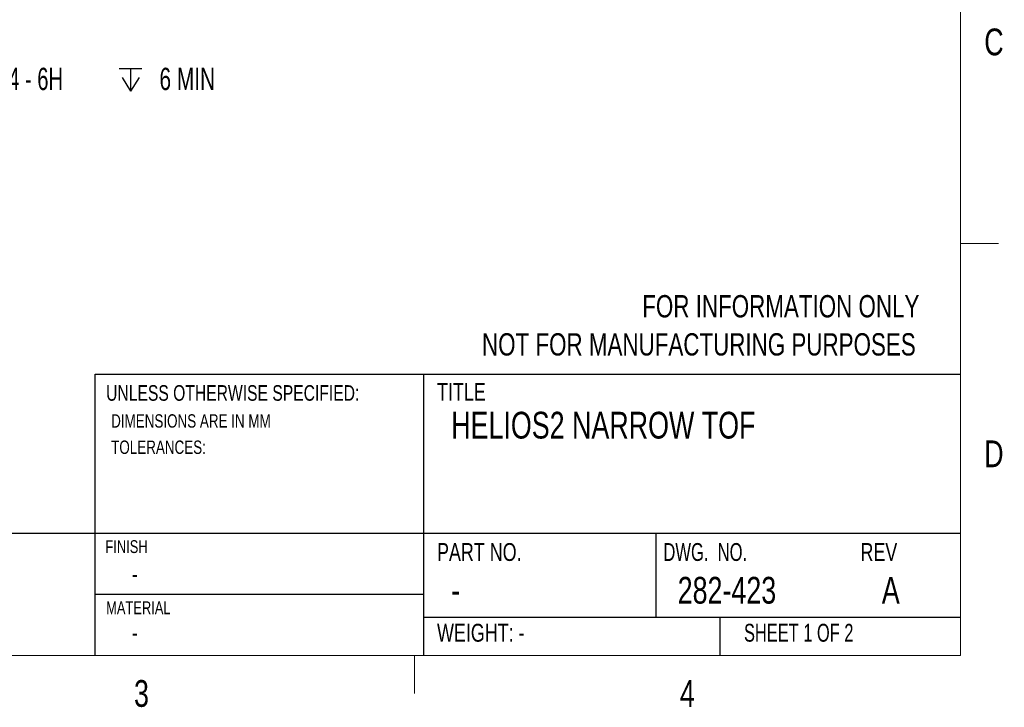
# Model space of a CAD drawing. Header units: millimetres. Extents: x 10 to 549, y 8 to 422.
# Tile 4 of 11: x 315 to 549, y 8 to 171. Entities that reach past the tile are written whole.
import ezdxf

# ---------------------------------------------------------------- set-up
doc = ezdxf.new("R2010")
doc.units = ezdxf.units.MM
doc.layers.add('DIMENSIONS', color=8, linetype='Continuous')
doc.layers.add('FORMAT', color=7, linetype='Continuous')
doc.styles.add('SLDTEXTSTYLE0', font='TXT', dxfattribs={"width": 0.75})
doc.styles.add('SLDTEXTSTYLE1', font='TXT', dxfattribs={"width": 0.6875})
doc.styles.add('SLDTEXTSTYLE2', font='TXT', dxfattribs={"width": 0.694444})
doc.styles.add('SLDTEXTSTYLE3', font='TXT', dxfattribs={"width": 0.675})
doc.styles.add('SLDTEXTSTYLE4', font='TXT', dxfattribs={"width": 0.7})
doc.dimstyles.new('SLDDIMSTYLE6', dxfattribs={"dimtxt": 5.291667, "dimasz": 6.604, "dimexe": 0, "dimexo": 0.0625, "dimgap": 1.322917, "dimtad": 0, "dimtih": 1, "dimtoh": 1, "dimdec": 6, "dimrnd": 1e-09, "dimzin": 12, "dimdsep": 46, "dimtxsty": 'SLDTEXTSTYLE0', "dimsah": 1, "dimcen": 0, "dimadec": 0, "dimazin": 3, "dimtfac": 1, "dimtdec": 0, "dimtofl": 0, "dimtmove": 0, "dimatfit": 3, "dimfxl": 1, "dimfrac": 2, "dimtolj": 1, "dimtzin": 12, "dimarcsym": 0})

# ---------------------------------------------------------------- blocks, each defined once
blk = doc.blocks.new('SW_NOTE_0_1')
at = {"layer": 'FORMAT', "color": 0, "ltscale": 2, "attachment_point": 1, "style": 'SLDTEXTSTYLE0'}
for s, insert, char_height in [('UNLESS OTHERWISE SPECIFIED:', (0, 4.77), 3.7042), ('DIMENSIONS ARE IN MM', (1.19, -2.14), 3.175), ('TOLERANCES:', (1.19, -8.37), 3.175)]:
    blk.add_mtext(s, dxfattribs=dict(at, insert=insert, char_height=char_height))
blk = doc.blocks.new('SW_NOTE_0_2')
at = {"layer": 'FORMAT', "color": 0, "ltscale": 2, "char_height": 5.2917, "attachment_point": 3, "style": 'SLDTEXTSTYLE0'}
for s, insert in [('FOR INFORMATION ONLY', (83.51, 6.82)), ('NOT FOR MANUFACTURING PURPOSES', (82.64, -2.23))]:
    blk.add_mtext(s, dxfattribs=dict(at, insert=insert))
blk = doc.blocks.new('SW_SYMBOL_HOLE_DEPTH')
at = {"layer": 'DIMENSIONS', "color": 0, "ltscale": 4}
for p, q in [((0, 1750), (1600, 1750)), ((800, 1750), (800, 150)), ((200, 1110), (800, 150)), ((1400, 1110), (800, 150))]:
    blk.add_line(p, q, dxfattribs=at)
blk = doc.blocks.new('_D_13')
at = {"layer": 'DIMENSIONS', "ltscale": 2}
for p, q in [((277.1, 147.79), (293.45, 157.23)), ((293.45, 157.23), (298.15, 157.23))]:
    blk.add_line(p, q, dxfattribs=at)
blk.add_solid([(277.1, 147.79), (283.32, 150.21), (282.31, 151.97)], dxfattribs=at)
at = {"layer": 'DIMENSIONS', "ltscale": 4, "xscale": 0.0033796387, "yscale": 0.0033796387, "zscale": 0.0033796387}
blk.add_blockref('SW_SYMBOL_HOLE_DEPTH', (338.8, 153.76), dxfattribs=at)
at = {"layer": 'DIMENSIONS', "ltscale": 2, "char_height": 5.292, "attachment_point": 1}
for s, insert, style in [('2X M4 - 6H', (301.32, 159.85), 'SLDTEXTSTYLE3'), ('6 MIN', (348.35, 159.85), 'SLDTEXTSTYLE4')]:
    blk.add_mtext(s, dxfattribs=dict(at, insert=insert, style=style))

msp = doc.modelspace()

# ---------------------------------------------------------------- linework, layer by layer
at = {"layer": 'FORMAT', "color": 7, "linetype": 'Continuous', "lineweight": 18, "ltscale": 2}
for p, q in [((538.4, 411.4), (538.4, 20.4)), ((538.4, 118.15), (547.45, 118.15)), ((538.4, 20.4), (20.4, 20.4)), ((408.9, 20.4), (408.9, 11.35))]:
    msp.add_line(p, q, dxfattribs=at)
at = {"layer": 'FORMAT', "ltscale": 2}
for p, q in [((333.1039131, 20.4), (333.1039131, 87.1654975)), ((333.1039131, 87.1654975), (538.4, 87.1654975)), ((410.9734017, 87.1654975), (410.9734017, 20.4)), ((20.4, 49.4289864), (538.4, 49.4289864)), ((466.1428463, 49.4289864), (466.1428463, 29.4432506)), ((333.1039131, 34.9144932), (410.9734017, 34.9144932)), ((410.9734017, 29.4432506), (538.4, 29.4432506)), ((481.2844346, 29.4432506), (481.2844346, 20.4))]:
    msp.add_line(p, q, dxfattribs=at)

# ---------------------------------------------------------------- block references
at = {"layer": 'FORMAT', "color": 7, "ltscale": 2}
msp.add_blockref('SW_NOTE_0_2', (445.1373357, 99.0804647), dxfattribs=at)
at = {"layer": 'FORMAT', "ltscale": 2}
msp.add_blockref('SW_NOTE_0_1', (335.7019302, 79.7571076), dxfattribs=at)

# ---------------------------------------------------------------- texts
for s, insert, char_height, attachment_point, style in [('C', (546.3338541, 169.1572466), 6.35, 2, 'SLDTEXTSTYLE0'), ('TITLE', (414.2077477, 85.0583508), 4.23333333, 1, 'SLDTEXTSTYLE0'), ('HELIOS2 NARROW TOF', (417.566497, 78.2052754), 6.35, 1, 'SLDTEXTSTYLE0'), ('D', (546.3242997, 71.4072466), 6.35, 2, 'SLDTEXTSTYLE0'), ('FINISH', (335.527979, 47.7296235), 3.048, 1, 'SLDTEXTSTYLE0'), ('PART NO.', (414.2077477, 47.0443592), 4.23333333, 1, 'SLDTEXTSTYLE0'), ('DWG.  NO.', (467.9089415, 47.0443592), 4.23333333, 1, 'SLDTEXTSTYLE2'), ('REV', (514.6658371, 47.0443592), 4.23333333, 1, 'SLDTEXTSTYLE0'), ('-', (341.8040278, 41.8106915), 4.2333333, 1, 'SLDTEXTSTYLE0'), ('282-423', (471.3040278, 39.0260221), 6.35, 1, 'SLDTEXTSTYLE0'), ('A', (519.7356551, 39.0260221), 6.35, 1, 'SLDTEXTSTYLE0'), ('-', (417.566497, 39.0260221), 6.35, 1, 'SLDTEXTSTYLE0'), ('MATERIAL', (335.7019302, 33.2210958), 3.048, 1, 'SLDTEXTSTYLE0'), ('WEIGHT: -', (414.2077477, 27.8825601), 4.23333333, 1, 'SLDTEXTSTYLE0'), ('SHEET 1 OF 2', (487.0380989, 27.8825601), 4.233333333, 1, 'SLDTEXTSTYLE1'), ('-', (341.8040278, 27.8825603), 4.2333333, 1, 'SLDTEXTSTYLE0'), ('3', (344.086059, 14.5322466), 6.35, 2, 'SLDTEXTSTYLE0'), ('4', (473.586059, 14.5322466), 6.35, 2, 'SLDTEXTSTYLE0')]:
    msp.add_mtext(s, dxfattribs=dict(at, insert=insert, char_height=char_height, attachment_point=attachment_point, style=style))

# ---------------------------------------------------------------- dimensions: what is measured, and where the dimension line sits
at = {"layer": 'DIMENSIONS', "ltscale": 2}
dim = msp.add_diameter_dim_2p(p1=(273.1980335, 145.5352872), p2=(277.0951478, 147.7852872), text='2X M4 - 6H {\\fGDT;x} 6 MIN\\P', dimstyle='SLDDIMSTYLE6', override={"dimpost": '<>'}, dxfattribs=at)
dim.commit()
dim.dimension.update_dxf_attribs({"geometry": '_D_13', "text_midpoint": (334.4022066, 157.2288968), "dimtype": 163})

doc.saveas('drawing.dxf')
